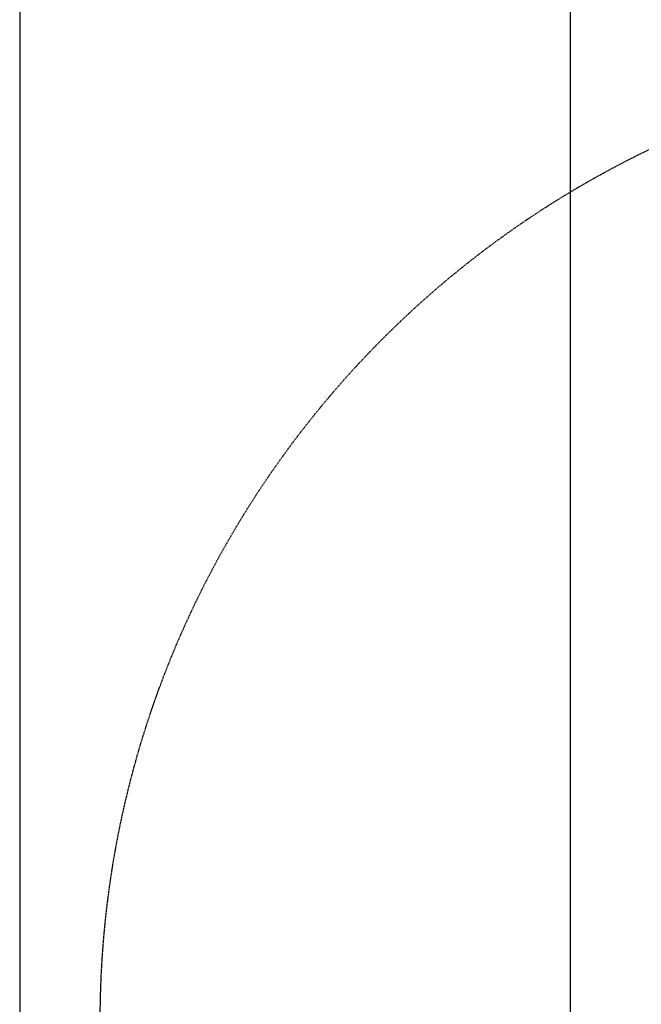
# Model space of a CAD drawing. Header units: inches. Extents: x -4968858 to -265257, y -220693 to 1871410.
# Tile 123 of 256: x -1895526 to -1895294, y 1194406 to 1194774. Entities that reach past the tile are written whole.
import ezdxf

# ---------------------------------------------------------------- set-up
doc = ezdxf.new("R2010")
doc.units = ezdxf.units.IN
doc.header["$MEASUREMENT"] = 0
doc.linetypes.add('CONTINOUS', pattern=[0])
doc.linetypes.add('HIDDEN', pattern=[0.375, 0.25, -0.125])
doc.layers.add('GRID', color=8, linetype='Continuous')
doc.layers.add('IPB', color=6, linetype='Continuous')

# ---------------------------------------------------------------- blocks, each defined once
blk = doc.blocks.new('UTCOMBINE')
at = {"color": 6}
for p, q in [((-706744.62, 45726.59, 0), (-706744.62, 46828.94, 0)), ((-706744.62, 45726.59, 0), (-706744.62, 46828.94, 0)), ((-706744.62, 45726.59, 0), (-706744.62, 46828.94, 0)), ((-706744.62, 45726.59, 0), (-706744.62, 46828.94, 0)), ((-706539, 45383.96, 0), (-706539, 46783.94, 0))]:
    blk.add_line(p, q, dxfattribs=at)
at = {"layer": 'IPB', "linetype": 'HIDDEN'}
blk.add_circle((-706930.39, 46560.06, 0), 361.31, dxfattribs=at)
blk = doc.blocks.new('TFMR YARD')
at = {"layer": 'GRID', "color": 1, "rotation": 180}
blk.add_blockref('UTCOMBINE', (-795623.35, 296115.83, 0), dxfattribs=at)

msp = doc.modelspace()

# ---------------------------------------------------------------- block references
at = {"color": 1, "linetype": 'CONTINOUS', "lineweight": 15}
msp.add_blockref('TFMR YARD', (-1806442.03, 944843.99), dxfattribs=at)

doc.saveas('drawing.dxf')
